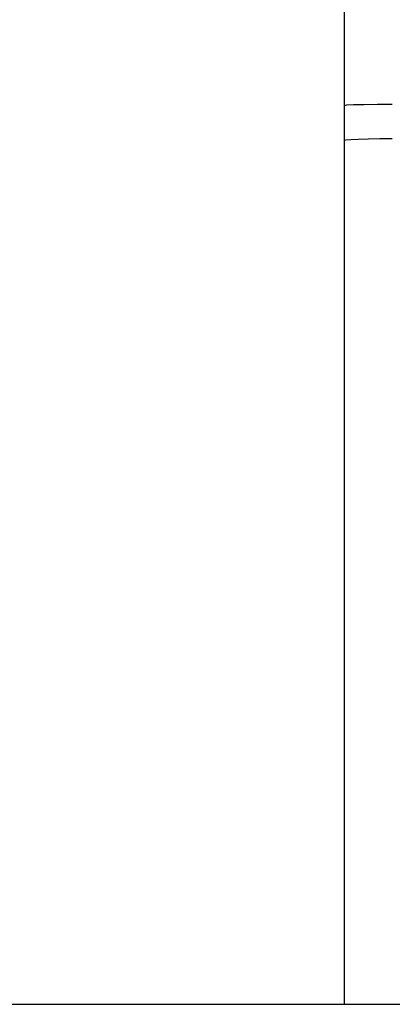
# Model space of a CAD drawing. Extents: x -21 to 1900, y -28 to 1322.
# Tile 8 of 21: x 287.39 to 291.27, y 1138.53 to 1148.77. Entities that reach past the tile are written whole.
import ezdxf

# ---------------------------------------------------------------- set-up
doc = ezdxf.new("R2010")
doc.units = 0
doc.header["$LTSCALE"] = 2
doc.header["$MEASUREMENT"] = 0
doc.layers.add('001', color=7, linetype='CONTINUOUS')

msp = doc.modelspace()

# ---------------------------------------------------------------- linework, layer by layer
at = {"layer": '001', "color": 2}
for p, q in [((290.76928, 1218.53054), (290.76928, 1138.53054)), ((264.76928, 1138.53054), (316.76928, 1138.53054)), ((287.51928, 1138.53054), (290.76928, 1138.53054)), ((290.76928, 1138.53054), (318.26928, 1138.53054))]:
    msp.add_line(p, q, dxfattribs=at)
for points in [[(291.26928, 1147.88529), (291.11469, 1147.88464), (290.97538, 1147.88278), (290.86484, 1147.87989), (290.7938, 1147.87624), (290.76928, 1147.87219)], [(290.76928, 1147.51308), (290.78613, 1147.51757), (290.83669, 1147.52184), (290.91576, 1147.52543), (291.01865, 1147.52819), (291.14067, 1147.52995), (291.26928, 1147.53054)]]:
    msp.add_lwpolyline(points, dxfattribs=at)

doc.saveas('drawing.dxf')
